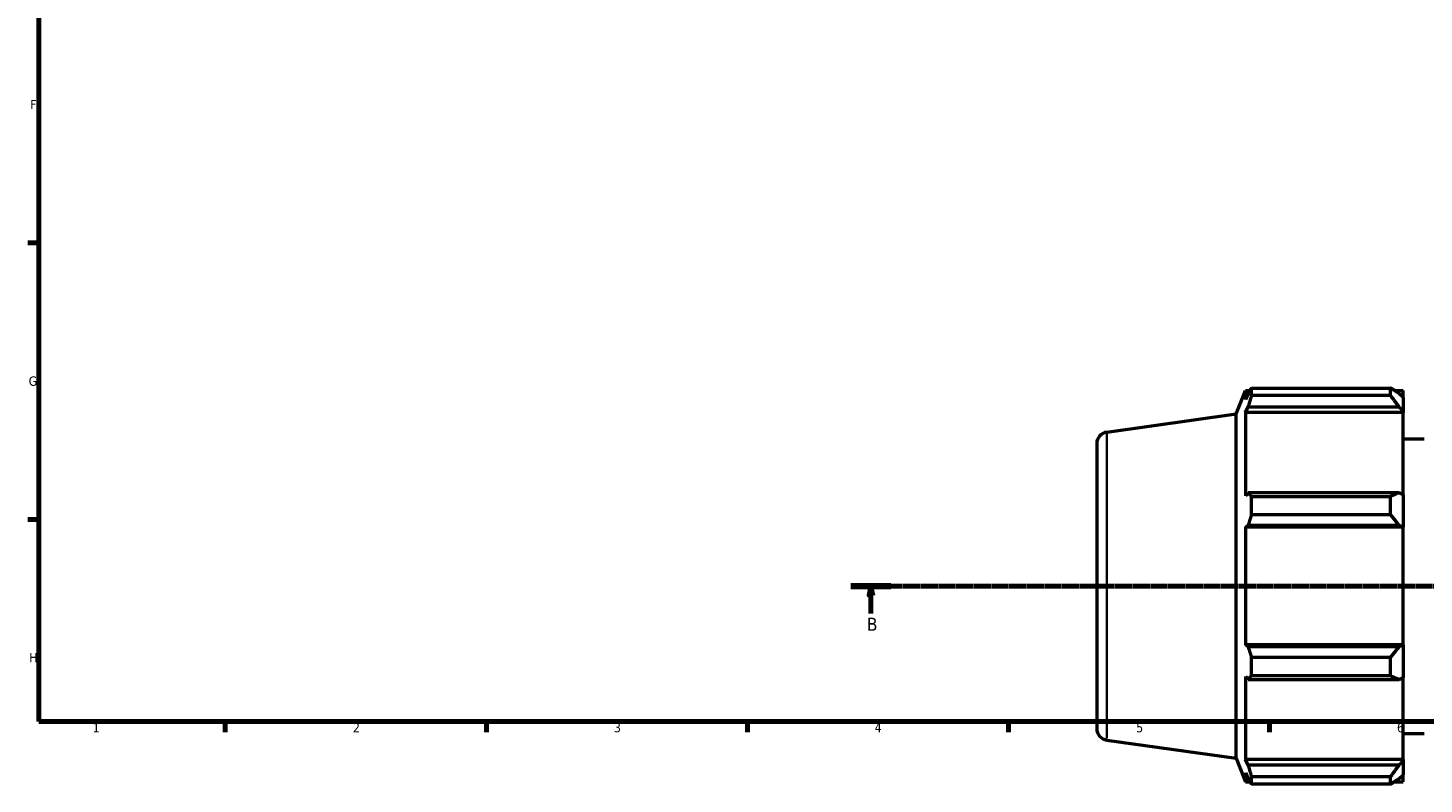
# Model space of a CAD drawing. Header units: millimetres. Extents: x 0 to 914, y 0 to 1132.
# Tile 1 of 7: x 17 to 392, y 3 to 206. Entities that reach past the tile are written whole.
import ezdxf

# ---------------------------------------------------------------- set-up
doc = ezdxf.new("R2010")
doc.units = ezdxf.units.MM
doc.linetypes.add('CHAIN', pattern=[0.7087, 0.4724, -0.0591, 0.1181, -0.0591])
for name, color, linetype, lineweight in [('Border (ISO)', 7, 'Continuous', 70), ('Section Line (ISO)', 7, 'CHAIN', 70), ('Visible (ISO)', 7, 'Continuous', 50), ('Visible Narrow (ISO)', 7, 'Continuous', 35)]:
    doc.layers.add(name, color=color, linetype=linetype, lineweight=lineweight)
doc.styles.add('Label Text (ISO)', font='tahoma.ttf')
doc.styles.add('Note Text (ISO)', font='tahoma.ttf')

# ---------------------------------------------------------------- blocks, each defined once
blk = doc.blocks.new('Borders Default Border')
at = {"layer": 'Border (ISO)'}
for p, q in [((20, 148.5), (17.1, 148.5)), ((20, 74.25), (17.1, 74.25)), ((70.08, 20), (70.08, 17.1)), ((140.17, 20), (140.17, 17.1)), ((210.25, 20), (210.25, 17.1)), ((280.33, 20), (280.33, 17.1)), ((350.42, 20), (350.42, 17.1))]:
    blk.add_line(p, q, dxfattribs=at)
at = {"layer": 'Border (ISO)', "flags": 128}
blk.add_lwpolyline([(20, 20), (20, 574), (821, 574), (821, 20), (20, 20)], dxfattribs=at)
at = {"layer": 'Border (ISO)', "color": 232, "true_color": 0xca0064, "char_height": 2.5, "attachment_point": 7, "style": 'Note Text (ISO)'}
for s, insert in [('F', (17.7, 184.38)), ('G', (17.31, 110.08)), ('H', (17.44, 35.88)), ('1', (34.48, 17.1)), ('2', (104.37, 17.1)), ('3', (174.43, 17.05)), ('4', (244.42, 17.1)), ('5', (314.64, 17.05)), ('6', (384.66, 17.05))]:
    blk.add_mtext(s, dxfattribs=dict(at, insert=insert))
blk = doc.blocks.new('2dTransSection0')
at = {"layer": 'Section Line (ISO)', "linetype": 'CHAIN'}
blk.add_line((238.02, 56.35), (756.44, 56.35), dxfattribs=at)
at = {"layer": 'Section Line (ISO)', "linetype": 'Continuous', "lineweight": 140}
blk.add_line((238.02, 56.35), (248.8, 56.35), dxfattribs=at)
at = {"layer": 'Section Line (ISO)', "linetype": 'Continuous'}
for p, q in [((243.41, 56.35), (242.91, 53.85)), ((243.41, 53.85), (243.41, 56.35)), ((243.91, 53.85), (243.41, 56.35)), ((242.91, 53.85), (243.91, 53.85)), ((243.41, 49), (243.41, 53.85))]:
    blk.add_line(p, q, dxfattribs=at)
at = {"layer": 'Section Line (ISO)', "linetype": 'Continuous', "flags": 128}
blk.add_lwpolyline([(243.91, 53.85), (243.41, 56.35), (242.91, 53.85), (243.91, 53.85)], dxfattribs=at)
at = {"layer": 'Section Line (ISO)'}
blk.add_solid([(243.91, 53.85), (243.41, 56.35), (242.91, 53.85), (243.91, 53.85)], dxfattribs=at)
at = {"layer": 'Section Line (ISO)', "insert": (242.34, 44.35), "char_height": 3.5, "attachment_point": 7, "style": 'Label Text (ISO)'}
blk.add_mtext('B', dxfattribs=at)

msp = doc.modelspace()

# ---------------------------------------------------------------- linework, layer by layer
at = {"layer": 'Visible (ISO)'}
for p, q in [((341.4312, 102.5559), (343.9922, 108.8946)), ((343.9922, 108.8946), (343.9922, 106.4627)), ((343.9922, 108.8946), (345.1923, 108.8946)), ((345.5902, 107.469), (345.5902, 109.5121)), ((345.5902, 109.5121), (382.9212, 109.5121)), ((382.9212, 107.469), (382.9212, 109.5121)), ((383.9059, 108.8946), (386.3112, 108.8946)), ((386.3112, 107.0015), (386.3112, 108.8946)), ((344.6771, 108.0792), (343.9922, 106.4627)), ((382.9212, 107.469), (345.5902, 107.469)), ((386.3112, 107.0015), (385.1812, 108.0792)), ((386.3112, 107.0015), (386.3112, 103.4588)), ((306.7428, 97.6807), (341.4312, 102.5559)), ((341.4312, 10.1434), (341.4312, 102.5559)), ((343.9922, 102.9576), (344.6771, 104.4611)), ((386.3112, 102.9576), (343.9922, 102.9576)), ((343.9922, 102.9576), (343.9922, 80.6122)), ((344.6771, 104.4611), (385.1812, 104.4611)), ((385.1812, 104.4611), (386.3112, 103.4588)), ((386.3112, 103.4588), (386.3112, 102.9576)), ((386.3112, 80.8731), (386.3112, 102.9576)), ((304.0312, 94.5614), (304.0312, 18.1379)), ((386.3112, 95.8996), (391.9212, 95.8996)), ((344.6771, 81.3949), (343.9922, 80.6122)), ((385.1812, 81.3949), (344.6771, 81.3949)), ((345.5902, 75.4809), (345.5902, 80.4133)), ((345.5902, 80.4133), (382.9212, 80.4133)), ((382.9212, 75.4809), (382.9212, 80.4133)), ((386.3112, 80.8731), (385.1812, 81.3949)), ((386.3112, 80.8731), (386.3112, 72.3201)), ((382.9212, 75.4809), (345.5902, 75.4809)), ((343.9922, 72.1502), (344.6771, 72.6599)), ((386.3112, 72.1502), (343.9922, 72.1502)), ((343.9922, 72.1502), (343.9922, 40.549)), ((344.6771, 72.6599), (385.1812, 72.6599)), ((385.1812, 72.6599), (386.3112, 72.3201)), ((386.3112, 72.3201), (386.3112, 72.1502)), ((386.3112, 40.549), (386.3112, 72.1502)), ((344.6771, 40.0393), (343.9922, 40.549)), ((386.3112, 40.549), (343.9922, 40.549)), ((385.1812, 40.0393), (344.6771, 40.0393)), ((386.3112, 40.3791), (385.1812, 40.0393)), ((386.3112, 40.549), (386.3112, 40.3791)), ((386.3112, 40.3791), (386.3112, 31.8262)), ((345.5902, 37.2184), (382.9212, 37.2184)), ((345.5902, 32.2859), (345.5902, 37.2184)), ((382.9212, 32.2859), (382.9212, 37.2184)), ((343.9922, 32.087), (343.9922, 9.7416)), ((343.9922, 32.087), (344.6771, 31.3044)), ((344.6771, 31.3044), (385.1812, 31.3044)), ((382.9212, 32.2859), (345.5902, 32.2859)), ((385.1812, 31.3044), (386.3112, 31.8262)), ((386.3112, 9.7416), (386.3112, 31.8262)), ((306.7428, 15.0185), (341.4312, 10.1434)), ((386.3112, 16.7996), (391.9212, 16.7996)), ((341.4312, 10.1434), (343.9922, 3.8046)), ((344.6771, 8.2382), (343.9922, 9.7416)), ((386.3112, 9.7416), (343.9922, 9.7416)), ((385.1812, 8.2382), (344.6771, 8.2382)), ((386.3112, 9.2405), (385.1812, 8.2382)), ((386.3112, 9.7416), (386.3112, 9.2405)), ((386.3112, 9.2405), (386.3112, 5.6977)), ((343.9922, 6.2366), (344.6771, 4.62)), ((343.9922, 6.2366), (343.9922, 3.8046)), ((343.9922, 3.8046), (345.1923, 3.8046)), ((345.5902, 3.1872), (345.5902, 5.2303)), ((345.5902, 5.2303), (382.9212, 5.2303)), ((382.9212, 3.1872), (382.9212, 5.2303)), ((383.9059, 3.8046), (386.3112, 3.8046)), ((385.1812, 4.62), (386.3112, 5.6977)), ((386.3112, 3.8046), (386.3112, 5.6977)), ((382.9212, 3.1872), (345.5902, 3.1872))]:
    msp.add_line(p, q, dxfattribs=at)
for centre, start, end in [((307.1812, 94.5614), 98, 180), ((307.1812, 18.1379), 180, 262)]:
    msp.add_arc(centre, 3.15, start, end, dxfattribs=at)
for points, weights in [([(344.6771, 108.0792), (345.1154, 108.781), (345.5902, 109.5121)], [1.00365647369, 1.00223572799, 1]), ([(385.1812, 108.0792), (384.0964, 108.781), (382.9212, 109.5121)], [1.00510220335, 1.00971548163, 1.01352189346]), ([(345.5902, 107.469), (345.1154, 105.9344), (344.6771, 104.4611)], [1, 1.00223572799, 1.00365647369]), ([(382.9212, 107.469), (384.0964, 105.9344), (385.1812, 104.4611)], [1.01352189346, 1.00971548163, 1.00510220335]), ([(344.6771, 81.3949), (345.1154, 80.9141), (345.5902, 80.4133)], [1.00365647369, 1.00223572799, 1]), ([(385.1812, 81.3949), (384.0964, 80.9141), (382.9212, 80.4133)], [1.00510220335, 1.00971548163, 1.01352189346]), ([(345.5902, 75.4809), (345.1154, 74.0416), (344.6771, 72.6599)], [1, 1.00223572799, 1.00365647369]), ([(382.9212, 75.4809), (384.0964, 74.0416), (385.1812, 72.6599)], [1.01352189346, 1.00971548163, 1.00510220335]), ([(344.6771, 40.0393), (345.1154, 38.6576), (345.5902, 37.2184)], [1.00365647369, 1.00223572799, 1]), ([(385.1812, 40.0393), (384.0964, 38.6576), (382.9212, 37.2184)], [1.00510220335, 1.00971548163, 1.01352189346]), ([(345.5902, 32.2859), (345.1154, 31.7851), (344.6771, 31.3044)], [1, 1.00223572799, 1.00365647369]), ([(382.9212, 32.2859), (384.0964, 31.7851), (385.1812, 31.3044)], [1.01352189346, 1.00971548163, 1.00510220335]), ([(344.6771, 8.2382), (345.1154, 6.7649), (345.5902, 5.2303)], [1.00365647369, 1.00223572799, 1]), ([(385.1812, 8.2382), (384.0964, 6.7649), (382.9212, 5.2303)], [1.00510220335, 1.00971548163, 1.01352189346]), ([(345.5902, 3.1872), (345.1154, 3.9182), (344.6771, 4.62)], [1, 1.00223572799, 1.00365647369]), ([(382.9212, 3.1872), (384.0964, 3.9182), (385.1812, 4.62)], [1.01352189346, 1.00971548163, 1.00510220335])]:
    msp.add_rational_spline(points, weights, degree=2, dxfattribs=at)
at = {"layer": 'Visible Narrow (ISO)'}
msp.add_line((306.7428, 15.5274), (306.7428, 97.1719), dxfattribs=at)

# ---------------------------------------------------------------- block references
msp.add_blockref('Borders Default Border', (0, 0))
at = {"layer": 'Section Line (ISO)'}
msp.add_blockref('2dTransSection0', (0, 0), dxfattribs=at)

doc.saveas('drawing.dxf')
